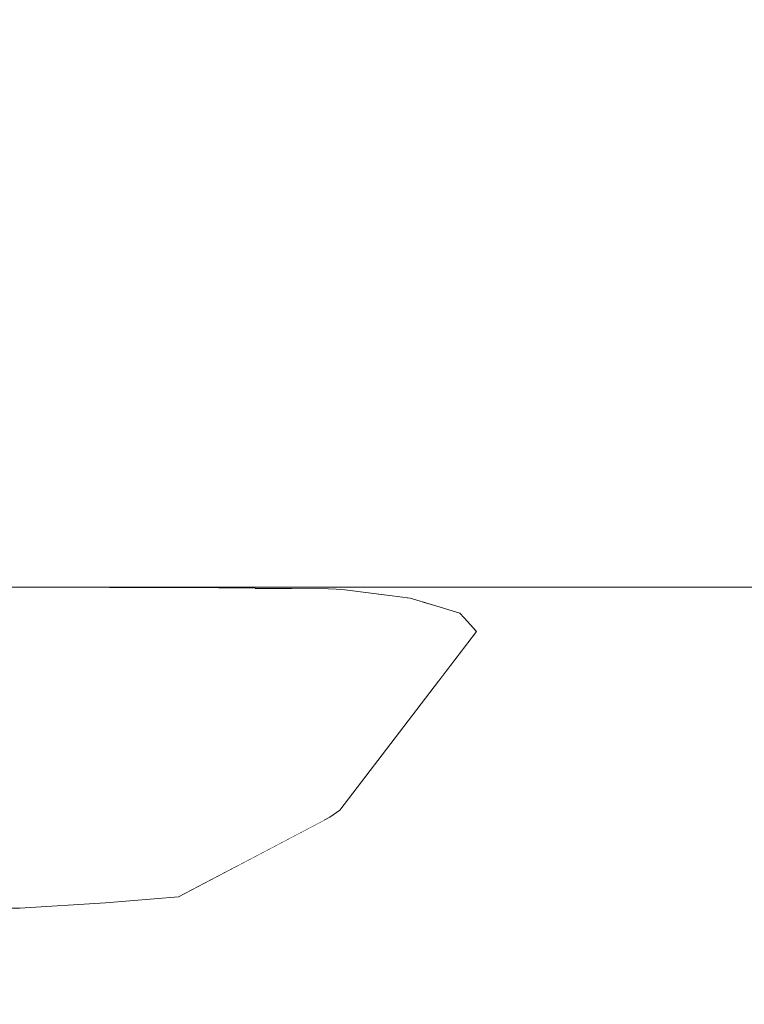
# Model space of a CAD drawing. Header units: millimetres. Extents: x 58537 to 97688, y -8921 to 14216.
# Tile 177 of 189: x 68874 to 68944, y 6589 to 6685. Entities that reach past the tile are written whole.
import ezdxf

# ---------------------------------------------------------------- set-up
doc = ezdxf.new("R2010")
doc.units = ezdxf.units.MM
doc.header["$MEASUREMENT"] = 0
doc.linetypes.add('Wipeout_Contour', pattern=[1000, 0, -1000])
doc.layers.add('Nowe_A-Armatura', color=7, linetype='Continuous')
doc.layers.add('Nowe_A-Wymiary-Zewnętrzne', color=7, linetype='Continuous')
doc.layers.add('Nowe_A-Armatura_Nr_pióra__1', color=7, linetype='Continuous', lineweight=13)
doc.layers.add('Nowe_A-Wymiary-Zewnętrzne_Nr_pióra__46', color=5, linetype='Continuous', lineweight=15)
doc.layers.add('Nowe_A-Wymiary-Zewnętrzne_Nr_pióra__45', color=7, linetype='Continuous', lineweight=15, true_color=0x40a5ff)
doc.layers.add('Nowe_A-Wymiary-Zewnętrzne_Nr_pióra__85', color=7, linetype='Continuous', lineweight=13, true_color=0x80c2ff)
doc.styles.add('STYL_AUTOMATYCZNY_2', font='arial.ttf')
doc.dimstyles.new('STYL_AUTOMATYCZNY__1', dxfattribs={"dimtxt": 125, "dimasz": 47.5, "dimexe": 0.18, "dimexo": 20, "dimgap": 0, "dimtad": 1, "dimdec": 1, "dimlfac": 0.1, "dimzin": 0, "dimdsep": 46, "dimtxsty": 'STYL_AUTOMATYCZNY_2', "dimblk": 'ARROWHEAD_11', "dimblk1": 'ARROWHEAD_11', "dimblk2": 'ARROWHEAD_11', "dimcen": 0.09, "dimclrd": 256, "dimclre": 256, "dimclrt": 5, "dimadec": 1, "dimazin": 0, "dimtfac": 1, "dimtdec": 4, "dimtmove": 0, "dimatfit": 3, "dimfxl": 0, "dimtolj": 1, "dimtzin": 0, "dimarcsym": 0})

# ---------------------------------------------------------------- blocks, each defined once
blk = doc.blocks.new('ElemPrzekroju_254')
at = {"color": 254, "linetype": 'Wipeout_Contour', "lineweight": 0, "ltscale": 1453548.133072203}
blk.add_wipeout([(68694.251, 6470), (68700.168, 6469), (68842.287, 6469), (68834.763, 6424.378), (68827.391, 6379.666), (68818.013, 6335.323), (68806.934, 6291.367), (68802.678, 6275.699), (69094.59, 5780), (69094.59, 6590), (69007.543, 6590), (69007.329, 6589.27), (69001.28, 6571.63), (68994.489, 6554.25), (68987.269, 6537.06), (68979.72, 6520), (68954.72, 6520), (68952.32, 6507), (68948.76, 6494.26), (68944.09, 6481.9), (68938.32, 6470)], dxfattribs=at).dxf.layer = 'Nowe_A-Armatura'
blk = doc.blocks.new('ElemPrzekroju_255')
at = {"color": 254, "linetype": 'Wipeout_Contour', "lineweight": 0, "ltscale": 276780.275453}
blk.add_wipeout([(68872.83, 6629.998), (68872.83, 6629.85), (68886.587, 6629.986), (68873.56, 6629.998)], dxfattribs=at).dxf.layer = 'Nowe_A-Armatura'
at = {"color": 254, "linetype": 'Wipeout_Contour', "lineweight": 0, "ltscale": 346114.751263}
blk.add_wipeout([(68902.38, 6628.95), (68908.71, 6629.322), (68905.29, 6629.748), (68903.715, 6629.85), (68902.88, 6629.85)], dxfattribs=at).dxf.layer = 'Nowe_A-Armatura'
at = {"color": 254, "linetype": 'Wipeout_Contour', "lineweight": 0, "ltscale": 207790.541467}
blk.add_wipeout([(68935.96, 6629.85), (68950.51, 6629.85), (68950.51, 6630)], dxfattribs=at).dxf.layer = 'Nowe_A-Armatura'
at = {"color": 254, "linetype": 'Wipeout_Contour', "lineweight": 0, "ltscale": 207575.050044}
blk.add_wipeout([(68882.78, 6607.33), (68872.83, 6625.67), (68868.91, 6607.34)], dxfattribs=at).dxf.layer = 'Nowe_A-Armatura'
at = {"color": 254, "linetype": 'Wipeout_Contour', "lineweight": 0, "ltscale": 207590.201081}
blk.add_wipeout([(68873.56, 6571.78), (68888.3, 6571.78), (68888.83, 6589.56)], dxfattribs=at).dxf.layer = 'Nowe_A-Armatura'
at = {"color": 254, "linetype": 'Wipeout_Contour', "lineweight": 0, "ltscale": 207764.360565}
blk.add_wipeout([(68932.16, 6571.78), (68945.72, 6571.78), (68947.67, 6589.56)], dxfattribs=at).dxf.layer = 'Nowe_A-Armatura'
at = {"color": 254, "linetype": 'Wipeout_Contour', "lineweight": 0, "ltscale": 346013.430205}
blk.add_wipeout([(68872.83, 6629.85), (68887.9, 6629.85), (68888.025, 6629.984), (68887.822, 6629.984), (68886.587, 6629.986)], dxfattribs=at).dxf.layer = 'Nowe_A-Armatura'
at = {"color": 254, "linetype": 'Wipeout_Contour', "lineweight": 0, "ltscale": 276904.490835}
blk.add_wipeout([(68908.71, 6629.322), (68902.38, 6628.95), (68911.696, 6628.95), (68909.664, 6629.203)], dxfattribs=at).dxf.layer = 'Nowe_A-Armatura'
at = {"color": 254, "linetype": 'Wipeout_Contour', "lineweight": 0, "ltscale": 207664.206331}
blk.add_wipeout([(68902.895, 6629.858), (68902.88, 6629.85), (68903.287, 6629.854)], dxfattribs=at).dxf.layer = 'Nowe_A-Armatura'
at = {"color": 254, "linetype": 'Wipeout_Contour', "lineweight": 0, "ltscale": 207777.16377}
blk.add_wipeout([(68950.51, 6630), (68935.96, 6630), (68935.96, 6629.85)], dxfattribs=at).dxf.layer = 'Nowe_A-Armatura'
at = {"color": 254, "linetype": 'Wipeout_Contour', "lineweight": 0, "ltscale": 207594.811354}
blk.add_wipeout([(68872.83, 6625.67), (68882.78, 6607.33), (68887.31, 6625.67)], dxfattribs=at).dxf.layer = 'Nowe_A-Armatura'
at = {"color": 254, "linetype": 'Wipeout_Contour', "lineweight": 0, "ltscale": 207578.274857}
blk.add_wipeout([(68888.83, 6589.56), (68873.56, 6589.56), (68873.56, 6571.78)], dxfattribs=at).dxf.layer = 'Nowe_A-Armatura'
at = {"color": 254, "linetype": 'Wipeout_Contour', "lineweight": 0, "ltscale": 207754.923034}
blk.add_wipeout([(68947.67, 6589.56), (68933.67, 6589.56), (68932.16, 6571.78)], dxfattribs=at).dxf.layer = 'Nowe_A-Armatura'
at = {"color": 254, "linetype": 'Wipeout_Contour', "lineweight": 0, "ltscale": 207589.046979}
blk.add_wipeout([(68872.83, 6629.85), (68872.83, 6628.95), (68887.9, 6629.85)], dxfattribs=at).dxf.layer = 'Nowe_A-Armatura'
at = {"color": 254, "linetype": 'Wipeout_Contour', "lineweight": 0, "ltscale": 207664.524544}
blk.add_wipeout([(68903.287, 6629.854), (68902.88, 6629.85), (68903.715, 6629.85)], dxfattribs=at).dxf.layer = 'Nowe_A-Armatura'
at = {"color": 254, "linetype": 'Wipeout_Contour', "lineweight": 0, "ltscale": 207669.175619}
blk.add_wipeout([(68905.29, 6629.748), (68905.29, 6629.85), (68904.451, 6629.802)], dxfattribs=at).dxf.layer = 'Nowe_A-Armatura'
at = {"color": 254, "linetype": 'Wipeout_Contour', "lineweight": 0, "ltscale": 276901.426831}
blk.add_wipeout([(68901.92, 6627.47), (68912.979, 6628.558), (68911.696, 6628.95), (68902.38, 6628.95)], dxfattribs=at).dxf.layer = 'Nowe_A-Armatura'
at = {"color": 254, "linetype": 'Wipeout_Contour', "lineweight": 0, "ltscale": 345957.029908}
blk.add_wipeout([(68882.78, 6607.33), (68868.91, 6607.34), (68872.931, 6598.665), (68873.56, 6598.665), (68880.286, 6599.074)], dxfattribs=at).dxf.layer = 'Nowe_A-Armatura'
at = {"color": 254, "linetype": 'Wipeout_Contour', "lineweight": 0, "ltscale": 207774.455867}
blk.add_wipeout([(68933.67, 6589.56), (68947.67, 6589.56), (68949.26, 6607.54)], dxfattribs=at).dxf.layer = 'Nowe_A-Armatura'
at = {"color": 254, "linetype": 'Wipeout_Contour', "lineweight": 0, "ltscale": 207602.6379}
blk.add_wipeout([(68887.9, 6629.85), (68872.83, 6628.95), (68887.65, 6628.95)], dxfattribs=at).dxf.layer = 'Nowe_A-Armatura'
at = {"color": 254, "linetype": 'Wipeout_Contour', "lineweight": 0, "ltscale": 207668.193185}
blk.add_wipeout([(68905.29, 6629.85), (68903.715, 6629.85), (68904.451, 6629.802)], dxfattribs=at).dxf.layer = 'Nowe_A-Armatura'
at = {"color": 254, "linetype": 'Wipeout_Contour', "lineweight": 0, "ltscale": 346150.21383}
blk.add_wipeout([(68912.979, 6628.558), (68901.92, 6627.47), (68916.3, 6627.47), (68916.329, 6627.536), (68913.869, 6628.287)], dxfattribs=at).dxf.layer = 'Nowe_A-Armatura'
at = {"color": 254, "linetype": 'Wipeout_Contour', "lineweight": 0, "ltscale": 207764.386341}
blk.add_wipeout([(68949.26, 6607.54), (68934.92, 6607.54), (68933.67, 6589.56)], dxfattribs=at).dxf.layer = 'Nowe_A-Armatura'
at = {"color": 254, "linetype": 'Wipeout_Contour', "lineweight": 0, "ltscale": 207588.483896}
blk.add_wipeout([(68872.83, 6627.47), (68887.65, 6628.95), (68872.83, 6628.95)], dxfattribs=at).dxf.layer = 'Nowe_A-Armatura'
at = {"color": 254, "linetype": 'Wipeout_Contour', "lineweight": 0, "ltscale": 207703.25301}
blk.add_wipeout([(68916.3, 6627.47), (68916.484, 6627.488), (68916.329, 6627.536)], dxfattribs=at).dxf.layer = 'Nowe_A-Armatura'
at = {"color": 254, "linetype": 'Wipeout_Contour', "lineweight": 0, "ltscale": 207783.663411}
blk.add_wipeout([(68934.92, 6607.54), (68949.26, 6607.54), (68950.51, 6625.67)], dxfattribs=at).dxf.layer = 'Nowe_A-Armatura'
at = {"color": 254, "linetype": 'Wipeout_Contour', "lineweight": 0, "ltscale": 207601.789309}
blk.add_wipeout([(68887.65, 6628.95), (68872.83, 6627.47), (68887.42, 6627.47)], dxfattribs=at).dxf.layer = 'Nowe_A-Armatura'
at = {"color": 254, "linetype": 'Wipeout_Contour', "lineweight": 0, "ltscale": 207702.842563}
blk.add_wipeout([(68916.484, 6627.488), (68916.3, 6627.47), (68916.544, 6627.47)], dxfattribs=at).dxf.layer = 'Nowe_A-Armatura'
at = {"color": 254, "linetype": 'Wipeout_Contour', "lineweight": 0, "ltscale": 207773.10101}
blk.add_wipeout([(68950.51, 6625.67), (68935.96, 6625.67), (68934.92, 6607.54)], dxfattribs=at).dxf.layer = 'Nowe_A-Armatura'
at = {"color": 254, "linetype": 'Wipeout_Contour', "lineweight": 0, "ltscale": 207633.694265}
blk.add_wipeout([(68887.65, 6628.95), (68902.88, 6629.85), (68887.9, 6629.85)], dxfattribs=at).dxf.layer = 'Nowe_A-Armatura'
at = {"color": 254, "linetype": 'Wipeout_Contour', "lineweight": 0, "ltscale": 207789.49938}
blk.add_wipeout([(68935.96, 6625.67), (68950.51, 6625.67), (68950.51, 6627.47)], dxfattribs=at).dxf.layer = 'Nowe_A-Armatura'
at = {"color": 254, "linetype": 'Wipeout_Contour', "lineweight": 0, "ltscale": 207646.979322}
blk.add_wipeout([(68902.88, 6629.85), (68887.65, 6628.95), (68902.38, 6628.95)], dxfattribs=at).dxf.layer = 'Nowe_A-Armatura'
at = {"color": 254, "linetype": 'Wipeout_Contour', "lineweight": 0, "ltscale": 207776.279431}
blk.add_wipeout([(68950.51, 6627.47), (68935.96, 6627.47), (68935.96, 6625.67)], dxfattribs=at).dxf.layer = 'Nowe_A-Armatura'
at = {"color": 254, "linetype": 'Wipeout_Contour', "lineweight": 0, "ltscale": 276835.007389}
blk.add_wipeout([(68888.025, 6629.984), (68887.9, 6629.85), (68895.607, 6629.926), (68889.47, 6629.983)], dxfattribs=at).dxf.layer = 'Nowe_A-Armatura'
at = {"color": 254, "linetype": 'Wipeout_Contour', "lineweight": 0, "ltscale": 207632.405641}
blk.add_wipeout([(68887.42, 6627.47), (68902.38, 6628.95), (68887.65, 6628.95)], dxfattribs=at).dxf.layer = 'Nowe_A-Armatura'
at = {"color": 254, "linetype": 'Wipeout_Contour', "lineweight": 0, "ltscale": 207789.985422}
blk.add_wipeout([(68935.96, 6627.47), (68950.51, 6627.47), (68950.51, 6628.95)], dxfattribs=at).dxf.layer = 'Nowe_A-Armatura'
at = {"color": 254, "linetype": 'Wipeout_Contour', "lineweight": 0, "ltscale": 276861.706883}
blk.add_wipeout([(68887.9, 6629.85), (68902.88, 6629.85), (68902.895, 6629.858), (68895.607, 6629.926)], dxfattribs=at).dxf.layer = 'Nowe_A-Armatura'
at = {"color": 254, "linetype": 'Wipeout_Contour', "lineweight": 0, "ltscale": 207645.423064}
blk.add_wipeout([(68902.38, 6628.95), (68887.42, 6627.47), (68901.92, 6627.47)], dxfattribs=at).dxf.layer = 'Nowe_A-Armatura'
at = {"color": 254, "linetype": 'Wipeout_Contour', "lineweight": 0, "ltscale": 207776.734945}
blk.add_wipeout([(68950.51, 6628.95), (68935.96, 6628.95), (68935.96, 6627.47)], dxfattribs=at).dxf.layer = 'Nowe_A-Armatura'
at = {"color": 254, "linetype": 'Wipeout_Contour', "lineweight": 0, "ltscale": 207621.141148}
blk.add_wipeout([(68889.47, 6629.983), (68889.47, 6630), (68887.822, 6629.984)], dxfattribs=at).dxf.layer = 'Nowe_A-Armatura'
at = {"color": 254, "linetype": 'Wipeout_Contour', "lineweight": 0, "ltscale": 276882.893935}
blk.add_wipeout([(68903.715, 6629.85), (68905.29, 6629.85), (68905.29, 6630), (68896.533, 6629.917)], dxfattribs=at).dxf.layer = 'Nowe_A-Armatura'
at = {"color": 254, "linetype": 'Wipeout_Contour', "lineweight": 0, "ltscale": 207790.354821}
blk.add_wipeout([(68935.96, 6628.95), (68950.51, 6628.95), (68950.51, 6629.85)], dxfattribs=at).dxf.layer = 'Nowe_A-Armatura'
at = {"color": 254, "linetype": 'Wipeout_Contour', "lineweight": 0, "ltscale": 207587.799026}
blk.add_wipeout([(68872.83, 6625.67), (68887.42, 6627.47), (68872.83, 6627.47)], dxfattribs=at).dxf.layer = 'Nowe_A-Armatura'
at = {"color": 254, "linetype": 'Wipeout_Contour', "lineweight": 0, "ltscale": 207605.485991}
blk.add_wipeout([(68889.47, 6630), (68873.56, 6629.998), (68887.822, 6629.984)], dxfattribs=at).dxf.layer = 'Nowe_A-Armatura'
at = {"color": 254, "linetype": 'Wipeout_Contour', "lineweight": 0, "ltscale": 207777.048893}
blk.add_wipeout([(68950.51, 6629.85), (68935.96, 6629.85), (68935.96, 6628.95)], dxfattribs=at).dxf.layer = 'Nowe_A-Armatura'
at = {"color": 254, "linetype": 'Wipeout_Contour', "lineweight": 0, "ltscale": 207600.956445}
blk.add_wipeout([(68887.42, 6627.47), (68872.83, 6625.67), (68887.31, 6625.67)], dxfattribs=at).dxf.layer = 'Nowe_A-Armatura'
at = {"color": 254, "linetype": 'Wipeout_Contour', "lineweight": 0, "ltscale": 276854.489972}
blk.add_wipeout([(68905.29, 6630), (68889.47, 6630), (68889.47, 6629.983), (68896.533, 6629.917)], dxfattribs=at).dxf.layer = 'Nowe_A-Armatura'
at = {"color": 254, "linetype": 'Wipeout_Contour', "lineweight": 0, "ltscale": 207616.866225}
blk.add_wipeout([(68896.49, 6607.3), (68887.31, 6625.67), (68882.78, 6607.33)], dxfattribs=at).dxf.layer = 'Nowe_A-Armatura'
at = {"layer": 'Nowe_A-Armatura_Nr_pióra__1', "color": 7, "linetype": 'Continuous', "lineweight": 13}
blk.add_line((68889.47, 6630), (68873.56, 6630), dxfattribs=at)
at = {"color": 254, "linetype": 'Wipeout_Contour', "lineweight": 0, "ltscale": 207637.263011}
blk.add_wipeout([(68887.31, 6625.67), (68896.49, 6607.3), (68901.72, 6625.67)], dxfattribs=at).dxf.layer = 'Nowe_A-Armatura'
at = {"color": 254, "linetype": 'Wipeout_Contour', "lineweight": 0, "ltscale": 276793.298044}
blk.add_wipeout([(68880.286, 6599.074), (68881.945, 6599.175), (68885.781, 6599.492), (68882.78, 6607.33)], dxfattribs=at).dxf.layer = 'Nowe_A-Armatura'
at = {"color": 254, "linetype": 'Wipeout_Contour', "lineweight": 0, "ltscale": 207631.161295}
blk.add_wipeout([(68887.31, 6625.67), (68901.92, 6627.47), (68887.42, 6627.47)], dxfattribs=at).dxf.layer = 'Nowe_A-Armatura'
at = {"color": 254, "linetype": 'Wipeout_Contour', "lineweight": 0, "ltscale": 346027.625404}
blk.add_wipeout([(68896.49, 6607.3), (68882.78, 6607.33), (68885.781, 6599.492), (68889.062, 6599.763), (68894.806, 6602.788)], dxfattribs=at).dxf.layer = 'Nowe_A-Armatura'
at = {"color": 254, "linetype": 'Wipeout_Contour', "lineweight": 0, "ltscale": 207644.153239}
blk.add_wipeout([(68901.92, 6627.47), (68887.31, 6625.67), (68901.72, 6625.67)], dxfattribs=at).dxf.layer = 'Nowe_A-Armatura'
at = {"color": 254, "linetype": 'Wipeout_Contour', "lineweight": 0, "ltscale": 276792.633066}
blk.add_wipeout([(68873.56, 6589.56), (68888.83, 6589.56), (68889.062, 6599.763), (68881.945, 6599.175)], dxfattribs=at).dxf.layer = 'Nowe_A-Armatura'
at = {"color": 254, "linetype": 'Wipeout_Contour', "lineweight": 0, "ltscale": 415316.123119}
blk.add_wipeout([(68901.72, 6625.67), (68896.49, 6607.3), (68903.327, 6607.275), (68903.831, 6607.54), (68904.808, 6608.218), (68907.803, 6612.136)], dxfattribs=at).dxf.layer = 'Nowe_A-Armatura'
at = {"color": 254, "linetype": 'Wipeout_Contour', "lineweight": 0, "ltscale": 207574.891604}
blk.add_wipeout([(68873.56, 6598.665), (68873.56, 6589.56), (68881.945, 6599.175)], dxfattribs=at).dxf.layer = 'Nowe_A-Armatura'
at = {"color": 254, "linetype": 'Wipeout_Contour', "lineweight": 0, "ltscale": 207634.859746}
blk.add_wipeout([(68888.3, 6571.78), (68903.17, 6571.78), (68904.06, 6589.56)], dxfattribs=at).dxf.layer = 'Nowe_A-Armatura'
at = {"color": 254, "linetype": 'Wipeout_Contour', "lineweight": 0, "ltscale": 276909.14276}
blk.add_wipeout([(68901.72, 6625.67), (68907.803, 6612.136), (68914.431, 6620.81), (68916.02, 6625.67)], dxfattribs=at).dxf.layer = 'Nowe_A-Armatura'
at = {"color": 254, "linetype": 'Wipeout_Contour', "lineweight": 0, "ltscale": 207636.148032}
blk.add_wipeout([(68896.49, 6607.3), (68894.806, 6602.788), (68897.434, 6604.172)], dxfattribs=at).dxf.layer = 'Nowe_A-Armatura'
at = {"color": 254, "linetype": 'Wipeout_Contour', "lineweight": 0, "ltscale": 207623.276154}
blk.add_wipeout([(68904.06, 6589.56), (68888.83, 6589.56), (68888.3, 6571.78)], dxfattribs=at).dxf.layer = 'Nowe_A-Armatura'
at = {"color": 254, "linetype": 'Wipeout_Contour', "lineweight": 0, "ltscale": 207674.246268}
blk.add_wipeout([(68901.72, 6625.67), (68916.3, 6627.47), (68901.92, 6627.47)], dxfattribs=at).dxf.layer = 'Nowe_A-Armatura'
at = {"color": 254, "linetype": 'Wipeout_Contour', "lineweight": 0, "ltscale": 207645.623743}
blk.add_wipeout([(68896.49, 6607.3), (68897.434, 6604.172), (68903.327, 6607.275)], dxfattribs=at).dxf.layer = 'Nowe_A-Armatura'
at = {"color": 254, "linetype": 'Wipeout_Contour', "lineweight": 0, "ltscale": 207687.050861}
blk.add_wipeout([(68916.3, 6627.47), (68901.72, 6625.67), (68916.02, 6625.67)], dxfattribs=at).dxf.layer = 'Nowe_A-Armatura'
at = {"color": 254, "linetype": 'Wipeout_Contour', "lineweight": 0, "ltscale": 207642.084334}
blk.add_wipeout([(68888.83, 6589.56), (68904.06, 6589.56), (68904.79, 6607.54)], dxfattribs=at).dxf.layer = 'Nowe_A-Armatura'
at = {"color": 254, "linetype": 'Wipeout_Contour', "lineweight": 0, "ltscale": 207699.667544}
blk.add_wipeout([(68914.431, 6620.81), (68916.731, 6623.82), (68916.02, 6625.67)], dxfattribs=at).dxf.layer = 'Nowe_A-Armatura'
at = {"color": 254, "linetype": 'Wipeout_Contour', "lineweight": 0, "ltscale": 276848.647908}
blk.add_wipeout([(68904.79, 6607.54), (68903.831, 6607.54), (68889.062, 6599.763), (68888.83, 6589.56)], dxfattribs=at).dxf.layer = 'Nowe_A-Armatura'
at = {"color": 254, "linetype": 'Wipeout_Contour', "lineweight": 0, "ltscale": 207704.22009}
blk.add_wipeout([(68916.02, 6625.67), (68916.731, 6623.82), (68918.145, 6625.67)], dxfattribs=at).dxf.layer = 'Nowe_A-Armatura'
at = {"color": 254, "linetype": 'Wipeout_Contour', "lineweight": 0, "ltscale": 207661.228968}
blk.add_wipeout([(68903.831, 6607.54), (68904.79, 6607.54), (68904.808, 6608.218)], dxfattribs=at).dxf.layer = 'Nowe_A-Armatura'
at = {"color": 254, "linetype": 'Wipeout_Contour', "lineweight": 0, "ltscale": 207679.276788}
blk.add_wipeout([(68903.17, 6571.78), (68917.88, 6571.78), (68919.08, 6589.56)], dxfattribs=at).dxf.layer = 'Nowe_A-Armatura'
at = {"color": 254, "linetype": 'Wipeout_Contour', "lineweight": 0, "ltscale": 346173.685548}
blk.add_wipeout([(68916.3, 6627.47), (68916.02, 6625.67), (68917.931, 6625.91), (68916.945, 6627.019), (68916.544, 6627.47)], dxfattribs=at).dxf.layer = 'Nowe_A-Armatura'
at = {"color": 254, "linetype": 'Wipeout_Contour', "lineweight": 0, "ltscale": 207668.169356}
blk.add_wipeout([(68919.08, 6589.56), (68904.06, 6589.56), (68903.17, 6571.78)], dxfattribs=at).dxf.layer = 'Nowe_A-Armatura'
at = {"color": 254, "linetype": 'Wipeout_Contour', "lineweight": 0, "ltscale": 207704.957134}
blk.add_wipeout([(68916.02, 6625.67), (68918.145, 6625.67), (68917.931, 6625.91)], dxfattribs=at).dxf.layer = 'Nowe_A-Armatura'
at = {"color": 254, "linetype": 'Wipeout_Contour', "lineweight": 0, "ltscale": 207687.412682}
blk.add_wipeout([(68904.06, 6589.56), (68919.08, 6589.56), (68920.06, 6607.54)], dxfattribs=at).dxf.layer = 'Nowe_A-Armatura'
at = {"color": 254, "linetype": 'Wipeout_Contour', "lineweight": 0, "ltscale": 207675.885928}
blk.add_wipeout([(68920.06, 6607.54), (68904.79, 6607.54), (68904.06, 6589.56)], dxfattribs=at).dxf.layer = 'Nowe_A-Armatura'
at = {"color": 254, "linetype": 'Wipeout_Contour', "lineweight": 0, "ltscale": 207695.038802}
blk.add_wipeout([(68904.79, 6607.54), (68920.06, 6607.54), (68920.84, 6625.67)], dxfattribs=at).dxf.layer = 'Nowe_A-Armatura'
at = {"color": 254, "linetype": 'Wipeout_Contour', "lineweight": 0, "ltscale": 207722.67978}
blk.add_wipeout([(68917.88, 6571.78), (68932.16, 6571.78), (68933.67, 6589.56)], dxfattribs=at).dxf.layer = 'Nowe_A-Armatura'
at = {"color": 254, "linetype": 'Wipeout_Contour', "lineweight": 0, "ltscale": 276916.491274}
blk.add_wipeout([(68920.84, 6625.67), (68918.145, 6625.67), (68904.808, 6608.218), (68904.79, 6607.54)], dxfattribs=at).dxf.layer = 'Nowe_A-Armatura'
at = {"color": 254, "linetype": 'Wipeout_Contour', "lineweight": 0, "ltscale": 207712.268516}
blk.add_wipeout([(68933.67, 6589.56), (68919.08, 6589.56), (68917.88, 6571.78)], dxfattribs=at).dxf.layer = 'Nowe_A-Armatura'
at = {"color": 254, "linetype": 'Wipeout_Contour', "lineweight": 0, "ltscale": 276947.751433}
blk.add_wipeout([(68918.145, 6625.67), (68920.84, 6625.67), (68920.84, 6627.47), (68916.945, 6627.019)], dxfattribs=at).dxf.layer = 'Nowe_A-Armatura'
at = {"color": 254, "linetype": 'Wipeout_Contour', "lineweight": 0, "ltscale": 207731.698039}
blk.add_wipeout([(68919.08, 6589.56), (68933.67, 6589.56), (68934.92, 6607.54)], dxfattribs=at).dxf.layer = 'Nowe_A-Armatura'
at = {"layer": 'Nowe_A-Armatura_Nr_pióra__1', "color": 7, "linetype": 'Continuous', "lineweight": 13, "flags": 128}
blk.add_lwpolyline([(68662.69, 6598.665), (68769.474, 6598.665), (68873.56, 6598.665), (68881.945, 6599.175), (68889.062, 6599.763), (68903.831, 6607.54), (68904.808, 6608.218), (68918.145, 6625.67)], dxfattribs=at)
at = {"color": 254, "linetype": 'Wipeout_Contour', "lineweight": 0, "ltscale": 207708.528882}
blk.add_wipeout([(68920.84, 6627.47), (68916.544, 6627.47), (68916.945, 6627.019)], dxfattribs=at).dxf.layer = 'Nowe_A-Armatura'
at = {"color": 254, "linetype": 'Wipeout_Contour', "lineweight": 0, "ltscale": 207720.814022}
blk.add_wipeout([(68934.92, 6607.54), (68920.06, 6607.54), (68919.08, 6589.56)], dxfattribs=at).dxf.layer = 'Nowe_A-Armatura'
at = {"color": 254, "linetype": 'Wipeout_Contour', "lineweight": 0, "ltscale": 207740.098649}
blk.add_wipeout([(68920.06, 6607.54), (68934.92, 6607.54), (68935.96, 6625.67)], dxfattribs=at).dxf.layer = 'Nowe_A-Armatura'
at = {"color": 254, "linetype": 'Wipeout_Contour', "lineweight": 0, "ltscale": 207728.792504}
blk.add_wipeout([(68935.96, 6625.67), (68920.84, 6625.67), (68920.06, 6607.54)], dxfattribs=at).dxf.layer = 'Nowe_A-Armatura'
at = {"color": 254, "linetype": 'Wipeout_Contour', "lineweight": 0, "ltscale": 207745.482237}
blk.add_wipeout([(68920.84, 6625.67), (68935.96, 6625.67), (68935.96, 6627.47)], dxfattribs=at).dxf.layer = 'Nowe_A-Armatura'
at = {"color": 254, "linetype": 'Wipeout_Contour', "lineweight": 0, "ltscale": 207731.694987}
blk.add_wipeout([(68935.96, 6627.47), (68920.84, 6627.47), (68920.84, 6625.67)], dxfattribs=at).dxf.layer = 'Nowe_A-Armatura'
at = {"color": 254, "linetype": 'Wipeout_Contour', "lineweight": 0, "ltscale": 276943.609664}
blk.add_wipeout([(68916.544, 6627.47), (68920.84, 6627.47), (68920.84, 6628.95), (68913.869, 6628.287)], dxfattribs=at).dxf.layer = 'Nowe_A-Armatura'
at = {"layer": 'Nowe_A-Armatura_Nr_pióra__1', "color": 7, "linetype": 'Continuous', "lineweight": 13, "flags": 128}
blk.add_lwpolyline([(68918.145, 6625.67), (68916.945, 6627.019), (68916.544, 6627.47)], dxfattribs=at)
at = {"color": 254, "linetype": 'Wipeout_Contour', "lineweight": 0, "ltscale": 207700.902566}
blk.add_wipeout([(68920.84, 6628.95), (68911.696, 6628.95), (68913.869, 6628.287)], dxfattribs=at).dxf.layer = 'Nowe_A-Armatura'
at = {"color": 254, "linetype": 'Wipeout_Contour', "lineweight": 0, "ltscale": 276935.229936}
blk.add_wipeout([(68911.696, 6628.95), (68920.84, 6628.95), (68920.84, 6629.85), (68909.664, 6629.203)], dxfattribs=at).dxf.layer = 'Nowe_A-Armatura'
at = {"color": 254, "linetype": 'Wipeout_Contour', "lineweight": 0, "ltscale": 276914.582418}
blk.add_wipeout([(68920.84, 6629.85), (68905.29, 6629.85), (68905.29, 6629.748), (68909.664, 6629.203)], dxfattribs=at).dxf.layer = 'Nowe_A-Armatura'
at = {"color": 254, "linetype": 'Wipeout_Contour', "lineweight": 0, "ltscale": 207700.944924}
blk.add_wipeout([(68905.29, 6629.85), (68920.84, 6629.85), (68920.84, 6630)], dxfattribs=at).dxf.layer = 'Nowe_A-Armatura'
at = {"color": 254, "linetype": 'Wipeout_Contour', "lineweight": 0, "ltscale": 207745.968382}
blk.add_wipeout([(68920.84, 6627.47), (68935.96, 6627.47), (68935.96, 6628.95)], dxfattribs=at).dxf.layer = 'Nowe_A-Armatura'
at = {"color": 254, "linetype": 'Wipeout_Contour', "lineweight": 0, "ltscale": 207686.571926}
blk.add_wipeout([(68920.84, 6630), (68905.29, 6630), (68905.29, 6629.85)], dxfattribs=at).dxf.layer = 'Nowe_A-Armatura'
at = {"color": 254, "linetype": 'Wipeout_Contour', "lineweight": 0, "ltscale": 207732.1506}
blk.add_wipeout([(68935.96, 6628.95), (68920.84, 6628.95), (68920.84, 6627.47)], dxfattribs=at).dxf.layer = 'Nowe_A-Armatura'
at = {"layer": 'Nowe_A-Armatura_Nr_pióra__1', "color": 7, "linetype": 'Continuous', "lineweight": 13}
blk.add_line((68905.29, 6630), (68889.47, 6630), dxfattribs=at)
at = {"layer": 'Nowe_A-Armatura_Nr_pióra__1', "color": 7, "linetype": 'Continuous', "lineweight": 13, "flags": 128}
blk.add_lwpolyline([(68916.544, 6627.47), (68913.869, 6628.287), (68911.696, 6628.95), (68909.664, 6629.203), (68905.29, 6629.748), (68904.451, 6629.802), (68903.715, 6629.85), (68896.533, 6629.917), (68889.47, 6629.983), (68887.822, 6629.984), (68873.56, 6629.998), (68664.893, 6629.998), (68662.69, 6629.998), (68662.546, 6629.997), (68656.1, 6629.921), (68651.735, 6629.85), (68649.56, 6629.606), (68644.942, 6628.95), (68643.1, 6628.309), (68641.134, 6627.47)], dxfattribs=at)
at = {"color": 254, "linetype": 'Wipeout_Contour', "lineweight": 0, "ltscale": 207746.337859}
blk.add_wipeout([(68920.84, 6628.95), (68935.96, 6628.95), (68935.96, 6629.85)], dxfattribs=at).dxf.layer = 'Nowe_A-Armatura'
at = {"color": 254, "linetype": 'Wipeout_Contour', "lineweight": 0, "ltscale": 207732.464615}
blk.add_wipeout([(68935.96, 6629.85), (68920.84, 6629.85), (68920.84, 6628.95)], dxfattribs=at).dxf.layer = 'Nowe_A-Armatura'
at = {"color": 254, "linetype": 'Wipeout_Contour', "lineweight": 0, "ltscale": 207746.524545}
blk.add_wipeout([(68920.84, 6629.85), (68935.96, 6629.85), (68935.96, 6630)], dxfattribs=at).dxf.layer = 'Nowe_A-Armatura'
at = {"color": 254, "linetype": 'Wipeout_Contour', "lineweight": 0, "ltscale": 207732.579517}
blk.add_wipeout([(68935.96, 6630), (68920.84, 6630), (68920.84, 6629.85)], dxfattribs=at).dxf.layer = 'Nowe_A-Armatura'
at = {"layer": 'Nowe_A-Armatura_Nr_pióra__1', "color": 7, "linetype": 'Continuous', "lineweight": 13}
for p, q in [((68920.84, 6630), (68905.29, 6630)), ((68935.96, 6630), (68920.84, 6630)), ((68950.51, 6630), (68935.96, 6630))]:
    blk.add_line(p, q, dxfattribs=at)
blk = doc.blocks.new('*D980')
at = {"layer": 'Nowe_A-Wymiary-Zewnętrzne_Nr_pióra__45', "linetype": 'Continuous', "lineweight": 15, "true_color": 0x40a5ff}
for points in [[(66433.999, 8320), (66434.951, 8315.216), (66437.66, 8311.161), (66441.716, 8308.452), (66446.499, 8307.5), (66451.283, 8308.452), (66455.338, 8311.161), (66458.048, 8315.216), (66458.999, 8320), (66458.048, 8324.784), (66455.338, 8328.839), (66451.283, 8331.548), (66446.499, 8332.5), (66441.716, 8331.548), (66437.66, 8328.839), (66434.951, 8324.784)], [(66433.999, 5780), (66434.951, 5775.216), (66437.66, 5771.161), (66441.716, 5768.452), (66446.499, 5767.5), (66451.283, 5768.452), (66455.338, 5771.161), (66458.048, 5775.216), (66458.999, 5780), (66458.048, 5784.784), (66455.338, 5788.839), (66451.283, 5791.548), (66446.499, 5792.5), (66441.716, 5791.548), (66437.66, 5788.839), (66434.951, 5784.784)]]:
    blk.add_hatch(color=161, dxfattribs=at).paths.add_polyline_path(points)
at = {"layer": 'Nowe_A-Wymiary-Zewnętrzne_Nr_pióra__45', "color": 161, "linetype": 'Continuous', "lineweight": 15, "true_color": 0x40a5ff}
for centre in [(66446.499, 8320), (66446.499, 5780)]:
    blk.add_circle(centre, 12.5, dxfattribs=at)
at = {"layer": 'Nowe_A-Wymiary-Zewnętrzne_Nr_pióra__85', "color": 151, "linetype": 'Continuous', "lineweight": 13, "true_color": 0x80c2ff}
for p, q in [((66446.499, 5792.5), (66446.499, 8307.5)), ((66433.999, 5780), (66399.624, 5780)), ((66493.374, 5780), (66458.999, 5780))]:
    blk.add_line(p, q, dxfattribs=at)
at = {"layer": 'Nowe_A-Wymiary-Zewnętrzne_Nr_pióra__46', "color": 5, "lineweight": 15, "char_height": 125, "attachment_point": 7, "rotation": 90, "style": 'STYL_AUTOMATYCZNY_2'}
for s, insert in [('\\A1;{\\pql;\\fArial|b0|i0|c238|p0;\\W1.000000;21,0}', (66421.499, 7973.85)), ('\\A1;{\\pql;\\fArial|b0|i0|c238|p0;\\W1.000000;254,0}', (66421.499, 6835.505)), ('\\A1;{\\pql;\\fArial|b0|i0|c238|p0;\\W1.000000;14,0}', (66421.499, 5792.5))]:
    blk.add_mtext(s, dxfattribs=dict(at, insert=insert))
blk = doc.blocks.new('ARROWHEAD_11')
at = {"color": 0, "linetype": 'Continuous', "lineweight": 0}
blk.add_line((0, 0), (-1, 0), dxfattribs=at)
at = {"color": 0, "linetype": 'Continuous', "lineweight": 0, "const_width": 0.25, "flags": 128}
blk.add_lwpolyline([(-0.125, 0, 1), (0.125, 0, 1)], format="xyb", close=True, dxfattribs=at)
blk = doc.blocks.new('*D1021')
at = {"layer": 'Nowe_A-Wymiary-Zewnętrzne_Nr_pióra__45', "linetype": 'Continuous', "lineweight": 15, "true_color": 0x40a5ff}
for points in [[(93173.538, 7980), (93174.489, 7975.216), (93177.199, 7971.161), (93181.254, 7968.452), (93186.038, 7967.5), (93190.822, 7968.452), (93194.877, 7971.161), (93197.586, 7975.216), (93198.538, 7980), (93197.586, 7984.784), (93194.877, 7988.839), (93190.822, 7991.548), (93186.038, 7992.5), (93181.254, 7991.548), (93177.199, 7988.839), (93174.489, 7984.784)], [(93173.538, 5780), (93174.489, 5775.216), (93177.199, 5771.161), (93181.254, 5768.452), (93186.038, 5767.5), (93190.822, 5768.452), (93194.877, 5771.161), (93197.586, 5775.216), (93198.538, 5780), (93197.586, 5784.784), (93194.877, 5788.839), (93190.822, 5791.548), (93186.038, 5792.5), (93181.254, 5791.548), (93177.199, 5788.839), (93174.489, 5784.784)]]:
    blk.add_hatch(color=161, dxfattribs=at).paths.add_polyline_path(points)
at = {"layer": 'Nowe_A-Wymiary-Zewnętrzne_Nr_pióra__45', "color": 161, "linetype": 'Continuous', "lineweight": 15, "true_color": 0x40a5ff}
for centre in [(93186.038, 7980), (93186.038, 5780)]:
    blk.add_circle(centre, 12.5, dxfattribs=at)
at = {"layer": 'Nowe_A-Wymiary-Zewnętrzne_Nr_pióra__85', "color": 151, "linetype": 'Continuous', "lineweight": 13, "true_color": 0x80c2ff}
for p, q in [((93173.538, 7980), (93139.163, 7980)), ((93232.913, 7980), (93198.538, 7980)), ((93186.038, 5792.5), (93186.038, 7967.5)), ((93173.538, 5780), (93139.163, 5780)), ((93232.913, 5780), (93198.538, 5780))]:
    blk.add_line(p, q, dxfattribs=at)
at = {"layer": 'Nowe_A-Wymiary-Zewnętrzne_Nr_pióra__46', "color": 5, "lineweight": 15, "char_height": 125, "attachment_point": 7, "rotation": 90, "style": 'STYL_AUTOMATYCZNY_2'}
for s, insert in [('\\A1;{\\pql;\\fArial|b0|i0|c238|p0;\\W1.000000;220,0}', (93161.038, 6832.33)), ('\\A1;{\\pql;\\fArial|b0|i0|c238|p0;\\W1.000000;14,0}', (93161.038, 5792.5))]:
    blk.add_mtext(s, dxfattribs=dict(at, insert=insert))
blk = doc.blocks.new('*D1027')
at = {"layer": 'Nowe_A-Wymiary-Zewnętrzne_Nr_pióra__45', "linetype": 'Continuous', "lineweight": 15, "true_color": 0x40a5ff}
for points in [[(93506.731, 12845.374), (93507.682, 12840.591), (93510.392, 12836.535), (93514.447, 12833.826), (93519.231, 12832.874), (93524.014, 12833.826), (93528.07, 12836.535), (93530.779, 12840.591), (93531.731, 12845.374), (93530.779, 12850.158), (93528.07, 12854.213), (93524.014, 12856.923), (93519.231, 12857.874), (93514.447, 12856.923), (93510.392, 12854.213), (93507.682, 12850.158)], [(93506.731, -450), (93507.682, -454.784), (93510.392, -458.839), (93514.447, -461.548), (93519.231, -462.5), (93524.014, -461.548), (93528.07, -458.839), (93530.779, -454.784), (93531.731, -450), (93530.779, -445.216), (93528.07, -441.161), (93524.014, -438.452), (93519.231, -437.5), (93514.447, -438.452), (93510.392, -441.161), (93507.682, -445.216)]]:
    blk.add_hatch(color=161, dxfattribs=at).paths.add_polyline_path(points)
at = {"layer": 'Nowe_A-Wymiary-Zewnętrzne_Nr_pióra__45', "color": 161, "linetype": 'Continuous', "lineweight": 15, "true_color": 0x40a5ff}
for centre in [(93519.231, 12845.374), (93519.231, -450)]:
    blk.add_circle(centre, 12.5, dxfattribs=at)
at = {"layer": 'Nowe_A-Wymiary-Zewnętrzne_Nr_pióra__85', "color": 151, "linetype": 'Continuous', "lineweight": 13, "true_color": 0x80c2ff}
for p, q in [((93519.231, 12857.874), (93519.231, 12870.374)), ((93506.731, 12845.374), (93472.356, 12845.374)), ((93566.106, 12845.374), (93531.731, 12845.374)), ((93519.231, -437.5), (93519.231, 12832.874)), ((93506.731, -450), (93472.356, -450)), ((93566.106, -450), (93531.731, -450)), ((93519.231, -475), (93519.231, -462.5))]:
    blk.add_line(p, q, dxfattribs=at)
at = {"layer": 'Nowe_A-Wymiary-Zewnętrzne_Nr_pióra__46', "color": 5, "lineweight": 15, "insert": (93494.231, 5911.708), "char_height": 125, "attachment_point": 7, "rotation": 90, "style": 'STYL_AUTOMATYCZNY_2'}
blk.add_mtext('\\A1;{\\pql;\\fArial|b0|i0|c238|p0;\\W1.000000;1\xa0329,5}', dxfattribs=at)
blk = doc.blocks.new('*D1039')
at = {"layer": 'Nowe_A-Wymiary-Zewnętrzne_Nr_pióra__45', "linetype": 'Continuous', "lineweight": 15, "true_color": 0x40a5ff}
for points in [[(90228.509, 8320), (90229.46, 8315.216), (90232.17, 8311.161), (90236.225, 8308.452), (90241.009, 8307.5), (90245.792, 8308.452), (90249.848, 8311.161), (90252.557, 8315.216), (90253.509, 8320), (90252.557, 8324.784), (90249.848, 8328.839), (90245.792, 8331.548), (90241.009, 8332.5), (90236.225, 8331.548), (90232.17, 8328.839), (90229.46, 8324.784)], [(90228.509, 5780), (90229.46, 5775.216), (90232.17, 5771.161), (90236.225, 5768.452), (90241.009, 5767.5), (90245.792, 5768.452), (90249.848, 5771.161), (90252.557, 5775.216), (90253.509, 5780), (90252.557, 5784.784), (90249.848, 5788.839), (90245.792, 5791.548), (90241.009, 5792.5), (90236.225, 5791.548), (90232.17, 5788.839), (90229.46, 5784.784)]]:
    blk.add_hatch(color=161, dxfattribs=at).paths.add_polyline_path(points)
at = {"layer": 'Nowe_A-Wymiary-Zewnętrzne_Nr_pióra__45', "color": 161, "linetype": 'Continuous', "lineweight": 15, "true_color": 0x40a5ff}
for centre in [(90241.009, 8320), (90241.009, 5780)]:
    blk.add_circle(centre, 12.5, dxfattribs=at)
at = {"layer": 'Nowe_A-Wymiary-Zewnętrzne_Nr_pióra__85', "color": 151, "linetype": 'Continuous', "lineweight": 13, "true_color": 0x80c2ff}
for p, q in [((90241.009, 5792.5), (90241.009, 8307.5)), ((90228.509, 5780), (90194.134, 5780)), ((90287.884, 5780), (90253.509, 5780))]:
    blk.add_line(p, q, dxfattribs=at)
at = {"layer": 'Nowe_A-Wymiary-Zewnętrzne_Nr_pióra__46', "color": 5, "lineweight": 15, "char_height": 125, "attachment_point": 7, "rotation": 90, "style": 'STYL_AUTOMATYCZNY_2'}
for s, insert in [('\\A1;{\\pql;\\fArial|b0|i0|c238|p0;\\W1.000000;21,0}', (90216.009, 7973.85)), ('\\A1;{\\pql;\\fArial|b0|i0|c238|p0;\\W1.000000;254,0}', (90216.009, 6835.505)), ('\\A1;{\\pql;\\fArial|b0|i0|c238|p0;\\W1.000000;14,0}', (90216.009, 5792.5))]:
    blk.add_mtext(s, dxfattribs=dict(at, insert=insert))

msp = doc.modelspace()

# ---------------------------------------------------------------- block references
at = {"layer": 'Nowe_A-Armatura', "lineweight": 0}
msp.add_blockref('ElemPrzekroju_254', (0, 0), dxfattribs=at)

# ---------------------------------------------------------------- next in the draw order: block references
msp.add_blockref('ElemPrzekroju_255', (0, 0), dxfattribs=at)

# ---------------------------------------------------------------- next in the draw order: dimensions: what is measured, and where the dimension line sits
at = {"layer": 'Nowe_A-Wymiary-Zewnętrzne', "color": 151, "linetype": 'Continuous', "lineweight": 13, "true_color": 0x80c2ff}
for base, p1, p2, picture, middle in [((93519.231, 12845.374), (63041.84, -450), (64717.212, 12845.374), '*D1027', (93431.731, 6192.829)), ((66446.499, 8320), (58537.267, 5780), (78005.072, 8320), '*D980', (66358.999, 7044.892)), ((90241.009, 8320), (58537.267, 5780), (78005.072, 8320), '*D1039', (90153.509, 7044.892)), ((93186.038, 7980), (58537.267, 5780), (64770.072, 7980), '*D1021', (93098.538, 7041.717))]:
    dim = msp.add_linear_dim(base=base, p1=p1, p2=p2, angle=90, dimstyle='STYL_AUTOMATYCZNY__1', dxfattribs=at)
    dim.commit()
    dim.dimension.update_dxf_attribs({"geometry": picture, "text_midpoint": middle, "dimtype": 160, "text_rotation": 90})

doc.saveas('drawing.dxf')
